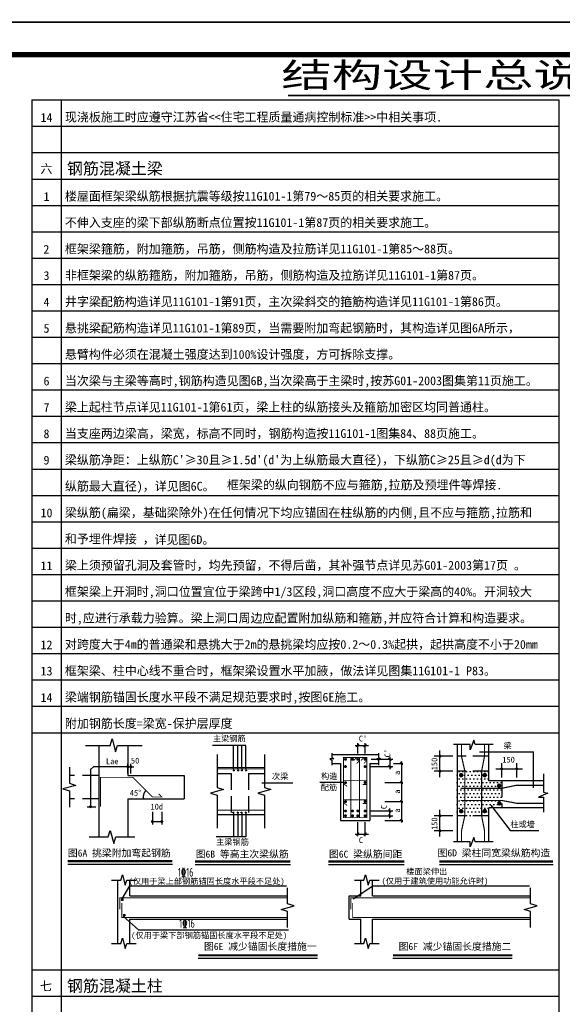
# Model space of a CAD drawing. Extents: x 4550910 to 19796140, y 148416 to 4611575.
# Tile 44 of 49: x 9700959 to 9709315, y 2293322 to 2308472. Entities that reach past the tile are written whole.
import ezdxf
from ezdxf.enums import TextEntityAlignment as Align

# ---------------------------------------------------------------- set-up
doc = ezdxf.new("R2010")
doc.units = 0
doc.header["$LTSCALE"] = 1000
for name, pattern in [('CONTINOUS', [0]), ('DASH', [0.35, 0.25, -0.1]), ('DASHED2', [0.375, 0.25, -0.125])]:
    doc.linetypes.add(name, pattern=pattern)
doc.layers.get('0').update_dxf_attribs({"linetype": 'CONTINUOUS'})
for name, color, linetype in [('CHI', 4, 'CONTINUOUS'), ('COLU', 7, 'CONTINUOUS'), ('GJ', 2, 'CONTINUOUS'), ('HZ', 7, 'CONTINUOUS'), ('K', 64, 'CONTINUOUS'), ('L', 1, 'CONTINUOUS'), ('REIN', 1, 'CONTINUOUS'), ('TEXT', 7, 'CONTINUOUS'), ('THIN', 7, 'CONTINUOUS'), ('修改', 1, 'CONTINUOUS'), ('图框', 7, 'CONTINUOUS'), ('设计说明Text', 7, 'CONTINUOUS')]:
    doc.layers.add(name, color=color, linetype=linetype)
doc.styles.add('10', font='SimSun.ttf', dxfattribs={"width": 0.7, "height": 300})
doc.styles.add('TSSD_Label', font='Tssdeng.shx', dxfattribs={"width": 0.7, "bigfont": 'hztxt.shx'})

msp = doc.modelspace()

# ---------------------------------------------------------------- hatches: boundary and pattern name
at = {"layer": 'COLU', "linetype": 'DASH'}
h = msp.add_hatch(dxfattribs=at)
h.set_pattern_fill('DOTS', color=6, scale=901.426873, style=0)
h.set_pattern_definition([(360, (9613271.844, 2212904.223), (28.16959, 56.33918), [0, -56.33918])])
h.paths.add_polyline_path([(9708184.3, 2296761), (9708184.3, 2296909.5), (9707694.6, 2296909.5), (9707694.6, 2296223.9), (9708184.3, 2296223.9), (9708184.3, 2296347.7), (9708382.1, 2296347.7), (9708382.1, 2296761)])

# ---------------------------------------------------------------- linework, layer by layer
for p, q in [((9707430.9, 2296819.4), (9707430.9, 2297230)), ((9707694.6, 2297317.3), (9707694.6, 2295819.9)), ((9708184.3, 2296761), (9708184.3, 2297317.3)), ((9707627.7, 2297139.9), (9707340.8, 2297139.9)), ((9708037.3, 2297206.1), (9708869.2, 2297206.1)), ((9708869.2, 2296652.8), (9708869.2, 2297206.1)), ((9708292, 2296944.9), (9708702.7, 2296944.9)), ((9708382.1, 2296813.8), (9708382.1, 2297035)), ((9708612.6, 2296813.8), (9708612.6, 2297035)), ((9707627.7, 2296909.5), (9707340.8, 2296909.5)), ((9709023, 2296761), (9708184.3, 2296761)), ((9707430.9, 2295903.4), (9707430.9, 2296314)), ((9709023, 2296347.7), (9708184.3, 2296347.7)), ((9708184.3, 2295819.9), (9708184.3, 2296347.7)), ((9707627.7, 2296223.9), (9707340.8, 2296223.9)), ((9707627.7, 2295993.5), (9707340.8, 2295993.5))]:
    msp.add_line(p, q)
for points in [[(9708249.2, 2297317.3), (9707972, 2297317.3), (9707954, 2297385.8), (9707894.9, 2297240.3), (9707894.9, 2297317.3), (9707639.7, 2297317.3)], [(9709023, 2296866), (9709023, 2296588.8), (9709091.6, 2296570.8), (9708946, 2296511.7), (9709023, 2296511.7), (9709023, 2296276.8)], [(9708212.5, 2296386.7), (9708512.7, 2295997.6), (9708954.1, 2295997.6)], [(9708249.2, 2295819.9), (9707972, 2295819.9), (9707954, 2295888.4), (9707894.9, 2295742.8), (9707894.9, 2295819.9), (9707639.7, 2295819.9)]]:
    msp.add_lwpolyline(points)
at = {"color": 1}
for points in [[(9707762.2, 2297317.3, 18, 18, 0), (9707762.2, 2297139.9, 18, 18, 0), (9707813.8, 2296909.5, 18, 18, 0), (9707813.8, 2296223.9, 18, 18, 0), (9707762.2, 2295993.5, 18, 18, 0), (9707762.2, 2295819.9, 0, 0, 0)], [(9708116.7, 2297317.3, 18, 18, 0), (9708116.7, 2297139.9, 18, 18, 0), (9708072, 2296909.5, 18, 18, 0), (9708072, 2296223.9, 18, 18, 0), (9708116.7, 2295993.5, 18, 18, 0), (9708116.7, 2295819.9, 0, 0, 0)]]:
    msp.add_lwpolyline(points, format="xyseb", dxfattribs=at)
at = {"color": 1, "const_width": 33.8}
for points in [[(9707739.9, 2296847.3, 1), (9707773.7, 2296847.3, 1)], [(9708102.9, 2296848.8, 1), (9708136.7, 2296848.8, 1)], [(9708324.2, 2296686.1, 1), (9708358, 2296686.1, 1)], [(9707739.9, 2296294.5, 1), (9707773.7, 2296294.5, 1)], [(9708102.9, 2296295.9, 1), (9708136.7, 2296295.9, 1)], [(9708328.2, 2296414.9, 1), (9708362, 2296414.9, 1)]]:
    msp.add_lwpolyline(points, format="xyb", close=True, dxfattribs=at)
at = {"color": 1}
for points, const_width in [([(9708382.1, 2296645.8), (9707747.8, 2296645.8)], 18), ([(9708382.1, 2296645.8), (9708612.6, 2296693.4)], 18), ([(9709023, 2296693.4), (9708612.6, 2296693.4)], 20.3), ([(9708382.1, 2296459), (9707747.8, 2296459)], 18), ([(9708612.6, 2296415.3), (9708382.1, 2296459)], 18), ([(9709023, 2296415.3), (9708612.6, 2296415.3)], 18)]:
    msp.add_lwpolyline(points, dxfattribs=dict(at, const_width=const_width))
at = {"layer": 'CHI', "color": 8, "linetype": 'Continuous'}
for p, q in [((9701147.1, 2306831.6), (9709260, 2306831.6)), ((9701147.1, 2306425.9), (9709260, 2306425.9)), ((9701147.1, 2306020.3), (9709260, 2306020.3)), ((9701147.1, 2305614.7), (9709260, 2305614.7)), ((9701147.1, 2305209), (9709260, 2305209)), ((9701147.1, 2305209), (9709260, 2305209)), ((9701147.1, 2304803.4), (9709260, 2304803.4)), ((9701147.1, 2304397.7), (9709260, 2304397.7)), ((9701147.1, 2303992.1), (9709260, 2303992.1)), ((9701147.1, 2303586.4), (9709260, 2303586.4)), ((9701147.1, 2303180.8), (9709260, 2303180.8)), ((9701147.1, 2302775.2), (9709260, 2302775.2)), ((9701147.1, 2302369.5), (9709260, 2302369.5)), ((9701147.1, 2301963.9), (9709260, 2301963.9)), ((9701147.1, 2301558.2), (9709260, 2301558.2)), ((9701147.1, 2301152.6), (9709260, 2301152.6)), ((9701147.1, 2300747), (9709260, 2300747)), ((9701147.1, 2300341.3), (9709260, 2300341.3)), ((9701147.1, 2299935.7), (9709260, 2299935.7)), ((9701147.1, 2299530), (9709260, 2299530)), ((9701147.1, 2299124.4), (9709260, 2299124.4)), ((9701147.1, 2298718.7), (9709260, 2298718.7)), ((9701147.1, 2298313.1), (9709260, 2298313.1)), ((9701147.1, 2297907.5), (9709260, 2297907.5)), ((9701147.1, 2297501.8), (9709260, 2297501.8)), ((9701147.1, 2293851), (9709260, 2293851)), ((9701147.1, 2293445.4), (9709260, 2293445.4))]:
    msp.add_line(p, q, dxfattribs=at)
at = {"layer": 'COLU', "color": 6, "linetype": 'DASH'}
for p, q in [((9708184.3, 2297139.9), (9707694.6, 2297139.9)), ((9708184.3, 2296909.5), (9707694.6, 2296909.5)), ((9708382.1, 2296761), (9708382.1, 2296347.7)), ((9708184.3, 2296223.9), (9707694.6, 2296223.9))]:
    msp.add_line(p, q, dxfattribs=at)
at = {"layer": 'COLU', "color": 6, "linetype": 'DASH', "const_width": 22.5}
for points in [[(9707419.6, 2297139.9, 1), (9707442.2, 2297139.9, 1)], [(9702615.5, 2296978, 1), (9702638, 2296978, 1)], [(9702660.6, 2296978, 1), (9702683.1, 2296978, 1)], [(9707419.6, 2296909.5, 1), (9707442.2, 2296909.5, 1)], [(9708370.9, 2296944.9, 1), (9708393.4, 2296944.9, 1)], [(9708601.3, 2296944.9, 1), (9708623.9, 2296944.9, 1)], [(9702038.7, 2296362.5, 1), (9702061.2, 2296362.5, 1)], [(9707419.6, 2296223.9, 1), (9707442.2, 2296223.9, 1)], [(9702991.8, 2296134.3, 1), (9703014.4, 2296134.3, 1)], [(9703136.1, 2296134.3, 1), (9703158.6, 2296134.3, 1)], [(9707419.6, 2295993.5, 1), (9707442.2, 2295993.5, 1)]]:
    msp.add_lwpolyline(points, format="xyb", close=True, dxfattribs=at)
at = {"layer": 'COLU', "color": 6, "linetype": 'DASH'}
msp.add_arc((9703003.1, 2296512.9), 141.2, 135, 191.97374, dxfattribs=at)
at = {"layer": 'GJ', "color": 1, "const_width": 22.5}
for points in [[(9705964.4, 2297091.4, 1), (9705987, 2297091.4, 1)], [(9706074.1, 2297091.4, 1), (9706096.6, 2297091.4, 1)], [(9706152.9, 2297091.4, 1), (9706175.4, 2297091.4, 1)], [(9706265.9, 2297091.4, 1), (9706288.4, 2297091.4, 1)], [(9705964.4, 2296980.1, 1), (9705987, 2296980.1, 1)], [(9706265.9, 2296980.1, 1), (9706288.4, 2296980.1, 1)], [(9705964.4, 2296733.2, 1), (9705987, 2296733.2, 1)], [(9706265.9, 2296735.2, 1), (9706288.4, 2296735.2, 1)], [(9705964.4, 2296440.3, 1), (9705987, 2296440.3, 1)], [(9706265.9, 2296442.3, 1), (9706288.4, 2296442.3, 1)], [(9705964.4, 2296296.8, 1), (9705987, 2296296.8, 1)], [(9706074.1, 2296296.8, 1), (9706096.6, 2296296.8, 1)], [(9706152.9, 2296296.8, 1), (9706175.4, 2296296.8, 1)], [(9706265.9, 2296296.8, 1), (9706288.4, 2296296.8, 1)], [(9705964.4, 2296223.5, 1), (9705987, 2296223.5, 1)], [(9706074.1, 2296223.5, 1), (9706096.6, 2296223.5, 1)], [(9706152.9, 2296223.5, 1), (9706175.4, 2296223.5, 1)], [(9706265.9, 2296223.5, 1), (9706288.4, 2296223.5, 1)]]:
    msp.add_lwpolyline(points, format="xyb", close=True, dxfattribs=at)
at = {"layer": 'GJ', "color": 1, "const_width": 13.5}
for points in [[(9706000.4, 2296676.5), (9705944.4, 2296717.6), (9705944.4, 2296762.7), (9706305, 2296762.7), (9706305, 2296704.6), (9706239.2, 2296704.6)], [(9706000.4, 2296383.6), (9705944.4, 2296424.6), (9705944.4, 2296469.7), (9706305, 2296469.7), (9706305, 2296411.6), (9706239.2, 2296411.6)]]:
    msp.add_lwpolyline(points, dxfattribs=at)
at = {"layer": 'HZ'}
for p, q in [((9706124.4, 2297305.1), (9706331.4, 2297305.1)), ((9706164.2, 2297181.6), (9706164.2, 2297338.4)), ((9706277.1, 2297181.6), (9706277.1, 2297338.4)), ((9705796, 2297100.2), (9705735.3, 2297098.5)), ((9705735.3, 2297098.5), (9705764.2, 2297076.9)), ((9705764.2, 2297187.2), (9705764.2, 2297124)), ((9705764.2, 2297124), (9705796, 2297100.2)), ((9705764.2, 2297076.9), (9705764.2, 2297003.9)), ((9706368.8, 2297092.2), (9706707, 2297092.2)), ((9706517.2, 2297100.2), (9706456.4, 2297098.5)), ((9706456.4, 2297098.5), (9706485.3, 2297076.9)), ((9706485.3, 2297187.2), (9706485.3, 2297124)), ((9706485.3, 2297124), (9706517.2, 2297100.2)), ((9706485.3, 2297076.9), (9706485.3, 2297003.9)), ((9706658.1, 2297129.1), (9706658.1, 2296940.6)), ((9706365.5, 2296979.5), (9706707, 2296979.5)), ((9706713.8, 2297028.6), (9706859.7, 2297028.6)), ((9706838, 2297055.8), (9706838, 2296120.1)), ((9705941.5, 2296733.2), (9705583.1, 2296733.2)), ((9706581.3, 2296735.6), (9706859.7, 2296735.6)), ((9706581.3, 2296442.7), (9706859.7, 2296442.7)), ((9706658.1, 2296186.6), (9706658.1, 2296337.2)), ((9706365.5, 2296298.3), (9706707, 2296298.3)), ((9706368.8, 2296223.5), (9706707, 2296223.5)), ((9706164.2, 2295911.3), (9706164.2, 2296123.7)), ((9706277.1, 2295911.3), (9706277.1, 2296123.7)), ((9706581.3, 2296149.7), (9706859.7, 2296149.7)), ((9706124.4, 2295942.1), (9706331.4, 2295942.1))]:
    msp.add_line(p, q, dxfattribs=at)
at = {"layer": 'HZ', "const_width": 13.5}
for points in [[(9706141.4, 2297282.3), (9706186.9, 2297327.8)], [(9706254.4, 2297282.3), (9706299.9, 2297327.8)], [(9706680.8, 2297069.7), (9706635.3, 2297115.2)], [(9706680.8, 2296956.7), (9706635.3, 2297002.3)], [(9706860.7, 2297005.8), (9706815.2, 2297051.4)], [(9706860.7, 2296712.8), (9706815.2, 2296758.4)], [(9706860.7, 2296419.9), (9706815.2, 2296465.4)], [(9706680.8, 2296275.8), (9706635.3, 2296321.4)], [(9706680.8, 2296200.7), (9706635.3, 2296246.3)], [(9706860.7, 2296126.9), (9706815.2, 2296172.5)], [(9706141.4, 2295919.3), (9706186.9, 2295964.8)], [(9706254.4, 2295919.3), (9706299.9, 2295964.8)]]:
    msp.add_lwpolyline(points, dxfattribs=at)
at = {"layer": 'K'}
for p, q in [((9701147.1, 2307237.2), (9701147.1, 2285332.6)), ((9701147.1, 2307237.2), (9709260, 2307237.2)), ((9701597.8, 2307237.2), (9701597.8, 2285332.6)), ((9709260, 2307237.2), (9709260, 2285332.6))]:
    msp.add_line(p, q, dxfattribs=at)
at = {"layer": 'L'}
for p, q in [((9705764.2, 2297163.8), (9706485.3, 2297163.8)), ((9705764.2, 2297028.6), (9705899.4, 2297028.6)), ((9705899.4, 2297028.6), (9705899.4, 2296149.7)), ((9706350.1, 2297028.6), (9706485.3, 2297028.6)), ((9706350.1, 2297028.6), (9706350.1, 2296149.7)), ((9705899.4, 2296149.7), (9706350.1, 2296149.7))]:
    msp.add_line(p, q, dxfattribs=at)
at = {"layer": 'REIN', "const_width": 13.5}
for points in [[(9706259.9, 2297028.6), (9706305, 2297073.7), (9706305, 2297118.7), (9705944.4, 2297118.7), (9705944.4, 2296194.8), (9706305, 2296194.8), (9706305, 2297118.7), (9706259.9, 2297118.7), (9706214.9, 2297073.7)], [(9706147.5, 2297028.6), (9706192.6, 2297073.7), (9706192.6, 2297118.7), (9706056.9, 2297118.7), (9706056.9, 2296194.8), (9706192.6, 2296194.8), (9706192.6, 2297118.7), (9706147.5, 2297118.7), (9706102.5, 2297073.7)], [(9703997.8, 2296942.9), (9704728, 2296942.9)], [(9702205.3, 2296361.6), (9702205.3, 2296814.9), (9702701.1, 2296814.9), (9703003.1, 2296512.9), (9703147.3, 2296512.9), (9703099.5, 2296560.7)], [(9703997.8, 2296310), (9704728, 2296310)], [(9702502.1, 2294782.3), (9702502.1, 2294961.6), (9705084.8, 2294961.6)], [(9706057.8, 2294782.3), (9706057.8, 2294961.6), (9708825.7, 2294961.6)], [(9705084.8, 2294659.6), (9702531.4, 2294659.6), (9702531.4, 2294880.4)], [(9708825.7, 2294659.6), (9706087.1, 2294659.6), (9706087.1, 2294880.4)]]:
    msp.add_lwpolyline(points, dxfattribs=at)
at = {"layer": 'REIN'}
for points, const_width in [([(9704246, 2296920.7, -1), (9704264, 2296920.7, -1)], 13.5), ([(9704314.2, 2296920.7, -1), (9704332.2, 2296920.7, -1)], 13.5), ([(9704375.1, 2296920.7, -1), (9704393.1, 2296920.7, -1)], 13.5), ([(9704436, 2296920.7, -1), (9704454, 2296920.7, -1)], 13.5), ([(9704239.4, 2296273.4, 1), (9704257.4, 2296273.4, 1)], 13.5), ([(9704307.6, 2296273.4, 1), (9704325.6, 2296273.4, 1)], 13.5), ([(9704368.5, 2296273.4, 1), (9704386.5, 2296273.4, 1)], 13.5), ([(9704429.3, 2296273.4, 1), (9704447.4, 2296273.4, 1)], 13.5), ([(9702528.5, 2294932.3, 1), (9702551, 2294932.3, 1)], 22.5), ([(9702558.8, 2294691.7, 1), (9702581.3, 2294691.7, 1)], 22.5)]:
    msp.add_lwpolyline(points, format="xyb", close=True, dxfattribs=dict(at, const_width=const_width))
msp.add_circle((9704248.4, 2296273.4), 6.76, dxfattribs=at)
at = {"layer": 'TEXT'}
for p, q in [((9702472.9, 2294259.3), (9702472.9, 2295233.3)), ((9702539.7, 2294943.6), (9702656.8, 2295143.5)), ((9702653.1, 2294990.9), (9702653.1, 2295233.3)), ((9702656.8, 2295143.5), (9705066.6, 2295143.5)), ((9706095.3, 2294943.6), (9706397.8, 2295143.5)), ((9706213.8, 2294990.9), (9706213.8, 2295233.3)), ((9706394.1, 2294990.9), (9706394.1, 2295233.3)), ((9706397.8, 2295143.5), (9708807.5, 2295143.5)), ((9702653.1, 2294990.9), (9705084.8, 2294990.9)), ((9706033.5, 2294630.3), (9706033.5, 2294990.9)), ((9706033.5, 2294990.9), (9706213.8, 2294990.9)), ((9706394.1, 2294990.9), (9708825.7, 2294990.9)), ((9702556.5, 2294675), (9702791, 2294469.3)), ((9702653.1, 2294259.3), (9702653.1, 2294630.3)), ((9702653.1, 2294630.3), (9705084.8, 2294630.3)), ((9706033.5, 2294630.3), (9706213.8, 2294630.3)), ((9706213.8, 2294259.3), (9706213.8, 2294630.3)), ((9706394.1, 2294259.3), (9706394.1, 2294630.3)), ((9706394.1, 2294630.3), (9708825.7, 2294630.3)), ((9702791, 2294469.3), (9705096.4, 2294469.3))]:
    msp.add_line(p, q, dxfattribs=at)
at = {"layer": 'TEXT', "const_width": 27}
msp.add_lwpolyline([(9705090.9, 2307305.4), (9711400.9, 2307305.4)], dxfattribs=at)
at = {"layer": 'THIN'}
for points in [[(9702371.9, 2295233.3), (9702516.1, 2295233.3), (9702541.4, 2295312.6), (9702584.6, 2295154), (9702609.9, 2295233.3), (9702754.1, 2295233.3)], [(9706112.8, 2295233.3), (9706257, 2295233.3), (9706282.3, 2295312.6), (9706325.6, 2295154), (9706350.8, 2295233.3), (9706495, 2295233.3)], [(9705084.8, 2294504.1), (9705084.8, 2294752), (9704985.6, 2294783.6), (9705183.9, 2294837.6), (9705084.8, 2294869.2), (9705084.8, 2295117.1)], [(9708825.7, 2294504.1), (9708825.7, 2294752), (9708726.5, 2294783.6), (9708924.9, 2294837.6), (9708825.7, 2294869.2), (9708825.7, 2295117.1)], [(9702371.9, 2294259.3), (9702516.1, 2294259.3), (9702541.4, 2294338.7), (9702584.6, 2294180), (9702609.9, 2294259.3), (9702754.1, 2294259.3)], [(9706112.8, 2294259.3), (9706257, 2294259.3), (9706282.3, 2294338.7), (9706325.6, 2294180), (9706350.8, 2294259.3), (9706495, 2294259.3)]]:
    msp.add_lwpolyline(points, dxfattribs=at)
at = {"layer": '图框', "color": 4}
for points in [[(9729688.3, 2338132.6), (9687688.3, 2338132.6), (9687688.3, 2308432.6), (9729688.3, 2308432.6)], [(9729688.3, 2308432.6), (9687688.3, 2308432.6), (9687688.3, 2278732.6), (9729688.3, 2278732.6)]]:
    msp.add_lwpolyline(points, close=True, dxfattribs=at)
at = {"layer": '图框', "color": 4, "const_width": 80}
msp.add_lwpolyline([(9690188.3, 2279232.6), (9729188.3, 2279232.6), (9729188.3, 2307932.6), (9690188.3, 2307932.6)], close=True, dxfattribs=at)
at = {"layer": '设计说明Text', "linetype": 'CONTINOUS'}
for p, q in [((9702176, 2297306.9), (9702176, 2295898.1)), ((9702626.7, 2297306.9), (9702626.7, 2296844.2)), ((9702626.7, 2296844.2), (9703489.9, 2296844.2)), ((9703489.9, 2296844.2), (9703489.9, 2296483.6)), ((9702626.7, 2296483.6), (9702626.7, 2295898.1)), ((9702626.7, 2296483.6), (9703489.9, 2296483.6))]:
    msp.add_line(p, q, dxfattribs=at)
at = {"layer": '设计说明Text', "color": 255}
for p, q in [((9704441.3, 2297306.5), (9703930.3, 2297306.5)), ((9704251.3, 2296946), (9704251.3, 2297306.5)), ((9704319.5, 2296943.5), (9704319.5, 2297306.5)), ((9704380.4, 2296938.7), (9704380.4, 2297306.5)), ((9704441.3, 2296941.1), (9704441.3, 2297306.5)), ((9703997.8, 2296963.6), (9704728, 2296963.6)), ((9704688.9, 2296730.8), (9705167.5, 2296730.8)), ((9703997.8, 2296242.5), (9704728, 2296242.5)), ((9704251.3, 2296260.1), (9704251.3, 2295899.6)), ((9704319.5, 2296262.6), (9704319.5, 2295899.6)), ((9704380.4, 2296267.5), (9704380.4, 2295899.6)), ((9704441.3, 2296265), (9704441.3, 2295899.6)), ((9704441.3, 2295899.6), (9703985.3, 2295899.6))]:
    msp.add_line(p, q, dxfattribs=at)
at = {"layer": '设计说明Text'}
for p, q in [((9702051.9, 2296933), (9702096.9, 2296978)), ((9702051.9, 2296933), (9702051.9, 2296361.6)), ((9702581.7, 2296978), (9702096.9, 2296978)), ((9702626.7, 2296978), (9702581.7, 2296978)), ((9702626.7, 2297061.4), (9702626.7, 2296865.4)), ((9702626.7, 2296872), (9702626.7, 2297023.1)), ((9702626.7, 2296978), (9702671.8, 2296978)), ((9702671.8, 2296872), (9702671.8, 2297023.1)), ((9702671.8, 2296978), (9702716.9, 2296978)), ((9701999.4, 2296361.6), (9702132.4, 2296361.6)), ((9703003.1, 2296286.2), (9703003.1, 2296089.3)), ((9703147.3, 2296286.2), (9703147.3, 2296089.3)), ((9703003.1, 2296134.3), (9703147.3, 2296134.3))]:
    msp.add_line(p, q, dxfattribs=at)
at = {"layer": '设计说明Text', "linetype": 'DASHED2'}
for p, q in [((9702176, 2296844.2), (9701724.5, 2296844.2)), ((9702176, 2296483.6), (9701727.3, 2296483.6))]:
    msp.add_line(p, q, dxfattribs=at)
at = {"layer": '设计说明Text', "color": 7, "linetype": 'DASH'}
for p, q in [((9703997.8, 2296873.5), (9704213.7, 2296873.5)), ((9704213.7, 2296873.5), (9704213.7, 2296242.5)), ((9704484.1, 2296873.5), (9704728, 2296873.5)), ((9704484.1, 2296873.5), (9704484.1, 2296242.5))]:
    msp.add_line(p, q, dxfattribs=at)
at = {"layer": '设计说明Text', "color": 7}
for p, q in [((9701700.2, 2295480.1), (9703310.1, 2295480.1)), ((9703659.9, 2295474.7), (9705127.4, 2295474.7)), ((9705712, 2295474.7), (9706880.2, 2295474.7)), ((9707422.5, 2295474.7), (9709171.6, 2295474.7)), ((9703708.7, 2294031.4), (9705546.7, 2294031.4)), ((9706706, 2294031.4), (9708543.9, 2294031.4))]:
    msp.add_line(p, q, dxfattribs=at)
at = {"layer": '设计说明Text', "linetype": 'CONTINOUS'}
msp.add_lwpolyline([(9701971.2, 2297306.9), (9702350.4, 2297306.9), (9702381.9, 2297406.1), (9702436, 2297207.8), (9702467.6, 2297306.9), (9702846.8, 2297306.9)], dxfattribs=at)
at = {"layer": '设计说明Text', "color": 255}
for points in [[(9703997.8, 2297165.5), (9703997.8, 2296657.1), (9704097, 2296625.5), (9703898.6, 2296571.5), (9703997.8, 2296539.9), (9703997.8, 2296031.5)], [(9704728, 2297165.5), (9704728, 2296657.1), (9704827.1, 2296625.5), (9704628.8, 2296571.5), (9704728, 2296539.9), (9704728, 2296031.5)]]:
    msp.add_lwpolyline(points, dxfattribs=at)
at = {"layer": '设计说明Text'}
for points in [[(9701724.5, 2296970.4), (9701724.5, 2296722.5), (9701823.7, 2296691), (9701625.4, 2296636.9), (9701724.5, 2296605.3), (9701724.5, 2296357.4)], [(9702028.7, 2295898.1), (9702321.6, 2295898.1), (9702353.2, 2295997.2), (9702407.2, 2295798.9), (9702438.8, 2295898.1), (9702731.8, 2295898.1)]]:
    msp.add_lwpolyline(points, dxfattribs=at)
at = {"layer": '设计说明Text', "color": 7, "const_width": 31.5}
for points in [[(9701700.2, 2295525.1), (9703310.1, 2295525.1)], [(9703659.9, 2295519.8), (9705127.4, 2295519.8)], [(9705712, 2295519.8), (9706880.2, 2295519.8)], [(9707422.5, 2295519.8), (9709171.6, 2295519.8)], [(9703708.7, 2294076.5), (9705546.7, 2294076.5)], [(9706706, 2294076.5), (9708543.9, 2294076.5)]]:
    msp.add_lwpolyline(points, dxfattribs=at)
at = {"layer": '设计说明Text'}
for centre in [(9704255, 2296920.7), (9704323.1, 2296920.7), (9704381.7, 2296920.7), (9704446.7, 2296920.7), (9704316.4, 2296273.4), (9704375.1, 2296273.4), (9704440, 2296273.4)]:
    msp.add_circle(centre, 6.76, dxfattribs=at)

# ---------------------------------------------------------------- texts
at = {"color": 0, "linetype": 'Continuous', "style": '10', "width": 1.5}
msp.add_text('结构设计总说明二', height=379.55, dxfattribs=at).set_placement((9704987.7, 2307429.4))
at = {"style": '10'}
for s, height, p in [('14', 135.21, (9701372.4, 2306966.8)), ('六', 135.2, (9701370.9, 2306181.1)), ('1', 135.2, (9701372.4, 2305749.6)), ('2', 135.2, (9701370.3, 2304938.3)), ('3', 135.2, (9701372.4, 2304533.4)), ('4', 135.2, (9701372.4, 2304127)), ('5', 135.2, (9701372.4, 2303721.4)), ('6', 135.2, (9701372.4, 2302910.9)), ('7', 135.2, (9701372.4, 2302504.5)), ('8', 135.2, (9701372.4, 2302099.6)), ('9', 135.2, (9701372.4, 2301694.2)), ('10', 135.21, (9701372.4, 2300883)), ('11', 135.21, (9701372.4, 2300070.9)), ('12', 135.21, (9701372.4, 2298854)), ('13', 135.21, (9701372.4, 2298449.1)), ('14', 135.21, (9701372.4, 2298042.7)), ('七', 135.2, (9701366, 2293607.3))]:
    msp.add_text(s, height=height, dxfattribs=at).set_placement(p, align=Align.MIDDLE)
at = {"color": 3, "style": '10'}
msp.add_text('现浇板施工时应遵守江苏省<<住宅工程质量通病控制标准>>中相关事项.', height=135.214, dxfattribs=at).set_placement((9701655.7, 2306904.7))
at = {"color": 145, "style": '10'}
for s, p in [('钢筋混凝土梁', (9702424.9, 2306185)), ('钢筋混凝土柱', (9702424.9, 2293610.1))]:
    msp.add_text(s, height=180.29, dxfattribs=at).set_placement(p, align=Align.MIDDLE)
at = {"style": '10'}
for s, height, p in [('悬臂构件必须在混凝土强度达到100%%%设计强度，方可拆除支撑。', 135.214, (9701655.7, 2303253.9)), ('当次梁与主梁等高时,钢筋构造见图6B,当次梁高于主梁时,按苏G01-2003图集第11页施工。', 135.214, (9701655.7, 2302848.2)), ("梁纵筋净距：上纵筋C'≥30且≥1.5d'(d'为上纵筋最大直径)，下纵筋C≥25且≥d(d为下", 135.214, (9701655.7, 2301631.3)), ('纵筋最大直径)，详见图6C。', 135.214, (9701655.7, 2301225.7)), ('梁纵筋(扁梁，基础梁除外)在任何情况下均应锚固在柱纵筋的内侧,且不应与箍筋,拉筋和', 135.214, (9701655.7, 2300820)), ('和予埋件焊接 ，', 135.21, (9701655.7, 2300414.4)), (' 详见图6D。', 135.21, (9702943.1, 2300404.2)), ('梁上须预留孔洞及套管时，均先预留，不得后凿，其补强节点详见苏G01-2003第17页 。', 135.214, (9701655.7, 2300008.8)), ('对跨度大于4m的普通梁和悬挑大于2m的悬挑梁均应按0.2～0.3%%%起拱，起拱高度不小于20mm', 135.214, (9701655.7, 2298791.8)), ('框架梁、柱中心线不重合时，框架梁设置水平加腋，做法详见图集11G101-1 P83。', 135.214, (9701655.7, 2298386.2)), ('梁端钢筋锚固长度水平段不满足规范要求时,按图6E施工。', 135.214, (9701655.7, 2297980.5)), ('附加钢筋长度=梁宽-保护层厚度', 135.214, (9701655.7, 2297574.9)), ('梁', 90.1, (9708409.6, 2297255.6)), ('Lae', 90.14, (9702287.9, 2297017.1)), ('50', 90.14, (9702672.2, 2297026.6)), ('150', 90.14, (9708390.4, 2297041.9)), ('次梁', 90.14, (9704843.8, 2296784.6)), ('构造', 90.14, (9705599.6, 2296787.7)), ('45%%d', 90.14, (9702655.2, 2296530.8)), ('配筋', 90.14, (9705595.6, 2296614.1)), ('10d', 90.14, (9702973.8, 2296319.4)), ('柱或墙', 90.14, (9708514, 2296047.2)), ('主梁钢筋', 90.14, (9703984.4, 2295774.2)), ('C', 90.1, (9706181.9, 2295804.3)), ('图6A 挑梁附加弯起钢筋', 108.171, (9701701.4, 2295595.7)), ('图6B 等高主次梁纵筋', 108.171, (9703669.4, 2295579)), ('图6D 梁柱同宽梁纵筋构造', 108.171, (9707393.8, 2295597.6)), ('图6C 梁纵筋间距', 108.17, (9705721.5, 2295579)), ('楼面梁伸出', 90.14, (9706911.5, 2295321)), ('(仅用于梁上部钢筋锚固长度水平段不足处)', 90.143, (9702638.2, 2295170.9)), ('(仅用于建筑使用功能允许时)', 90.143, (9706532.2, 2295174.8)), ('(仅用于梁下部钢筋锚固长度水平段不足处)', 90.143, (9702676.6, 2294338.2)), ('图6E 减少锚固长度措施一', 108.171, (9703797, 2294159.2)), ('图6F 减少锚固长度措施二', 108.171, (9706794.3, 2294159.2))]:
    msp.add_text(s, height=height, dxfattribs=at).set_placement(p)
for s, height, p in [("C'", 90.14, (9706667.6, 2297121.6)), ('150', 90.14, (9707389.9, 2296923.1)), ('a', 90.1, (9706815.7, 2296851.2)), ('a', 90.1, (9706815.7, 2296562.6)), ('C', 90.1, (9706612.2, 2296325.5)), ('a', 90.1, (9706815.7, 2296271.4)), ('150', 90.14, (9707389.9, 2296005.4))]:
    msp.add_text(s, height=height, rotation=90, dxfattribs=at).set_placement(p)
at = {"layer": 'K', "style": '10'}
for s, p in [('主梁钢筋', (9703933.5, 2297366.4)), ("C'", (9706180.9, 2297366.7))]:
    msp.add_text(s, height=90.14, dxfattribs=at).set_placement(p)
at = {"layer": 'TEXT', "style": 'TSSD_Label', "width": 0.7}
for p in [(9703396.4, 2295286.3), (9703415.9, 2294500.7)]:
    msp.add_text('1\x8416', height=135.21, dxfattribs=at).set_placement(p)
at = {"layer": '修改', "style": '10'}
for s, p in [('楼屋面框架梁纵筋根据抗震等级按11G101-1第79～85页的相关要求施工。', (9701655.7, 2305687.7)), ('不伸入支座的梁下部纵筋断点位置按11G101-1第87页的相关要求施工。', (9701655.7, 2305282.1)), ('框架梁箍筋，附加箍筋，吊筋，侧筋构造及拉筋详见11G101-1第85～88页。', (9701655.7, 2304876.5)), ('非框架梁的纵筋箍筋，附加箍筋，吊筋，侧筋构造及拉筋详见11G101-1第87页。', (9701655.7, 2304470.8)), ('井字梁配筋构造详见11G101-1第91页，主次梁斜交的箍筋构造详见11G101-1第86页。', (9701655.7, 2304065.2)), ('悬挑梁配筋构造详见11G101-1第89页，当需要附加弯起钢筋时，其构造详见图6A所示，', (9701655.7, 2303659.5)), ('梁上起柱节点详见11G101-1第61页，梁上柱的纵筋接头及箍筋加密区均同普通柱。', (9701655.7, 2302443)), ('当支座两边梁高，梁宽，标高不同时，钢筋构造按11G101-1图集84、88页施工。', (9701655.7, 2302037)), ('框架梁的纵向钢筋不应与箍筋,拉筋及预埋件等焊接.', (9704150.1, 2301246.2)), ('框架梁上开洞时,洞口位置宜位于梁跨中1/3区段,洞口高度不应大于梁高的40%%%。开洞较大', (9701655.7, 2299603.1)), ('时,应进行承载力验算。梁上洞口周边应配置附加纵筋和箍筋,并应符合计算和构造要求。', (9701655.7, 2299197.5))]:
    msp.add_text(s, height=135.214, dxfattribs=at).set_placement(p)

doc.saveas('drawing.dxf')
